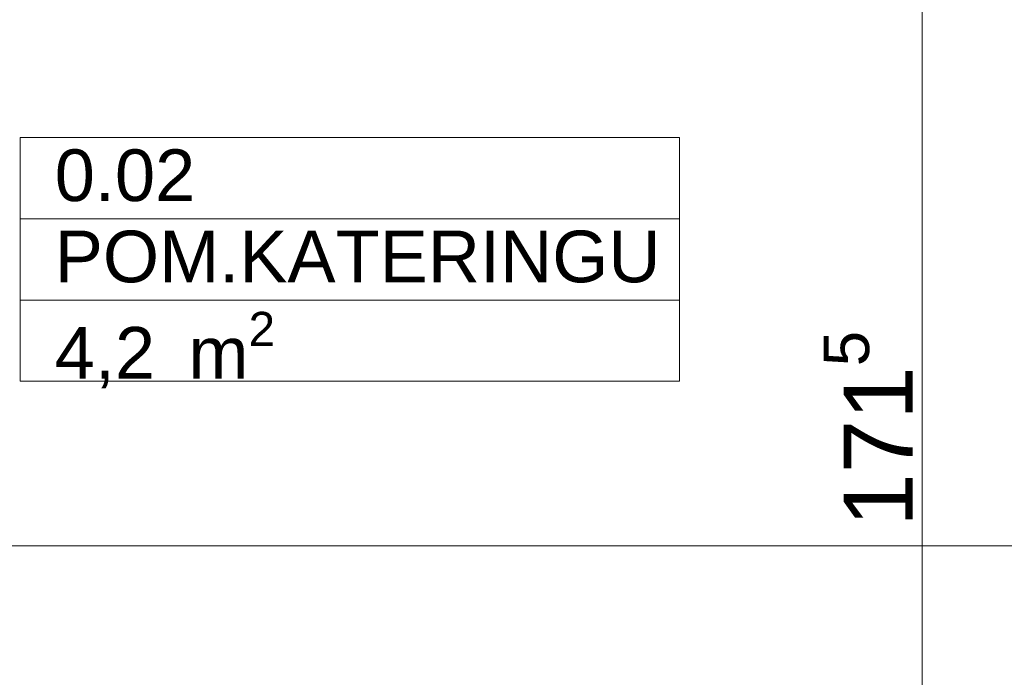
# Model space of a CAD drawing. Extents: x 100 to 2982, y 37 to 2050.
# Tile 79 of 130: x 1969 to 2112, y 662 to 757. Entities that reach past the tile are written whole.
import ezdxf
from ezdxf.xclip import XClip

# ---------------------------------------------------------------- set-up
doc = ezdxf.new("R2010")
doc.units = 0
doc.header["$MEASUREMENT"] = 0
doc.header["$XCLIPFRAME"] = 0
for name, color, linetype in [('210-A Pomieszczenia', 7, 'Continuous'), ('299-A Wymiary Opisy', 7, 'Continuous'), ('820-G Rysunki Obrazki', 7, 'Continuous'), ('Nowe_330-W Wyposażenie', 7, 'Continuous')]:
    doc.layers.add(name, color=color, linetype=linetype)
doc.styles.add('STYL_AUTOMATYCZNY_3', font='arial.ttf')
doc.styles.add('STYL_AUTOMATYCZNY_7', font='arial.ttf')

# ---------------------------------------------------------------- blocks, each defined once
blk = doc.blocks.new('Rysunek_1_1', base_point=(-18316.35, -206.53))
at = {"layer": '210-A Pomieszczenia', "color": 6, "linetype": 'Continuous', "lineweight": 13, "ltscale": 0.2}
for p, q in [((1969.45, 740.27), (2065.09, 740.27)), ((1969.45, 728.48), (1969.45, 740.27)), ((2065.09, 740.27), (2065.09, 728.48)), ((2065.09, 728.48), (1969.45, 728.48)), ((1969.45, 728.48), (2065.09, 728.48)), ((1969.45, 716.7), (1969.45, 728.48)), ((2065.09, 728.48), (2065.09, 716.7)), ((2065.09, 716.7), (1969.45, 716.7)), ((1969.45, 716.7), (2065.09, 716.7)), ((1969.45, 704.91), (1969.45, 716.7)), ((2065.09, 716.7), (2065.09, 704.91)), ((2065.09, 704.91), (1969.45, 704.91))]:
    blk.add_line(p, q, dxfattribs=at)
at = {"layer": '299-A Wymiary Opisy', "color": 85, "linetype": 'Continuous', "lineweight": 13, "ltscale": 0.2}
blk.add_line((2100.31, 619.51), (2100.31, 791.01), dxfattribs=at)
at = {"layer": 'Nowe_330-W Wyposażenie', "color": 4, "linetype": 'Continuous', "lineweight": 13, "ltscale": 0.2}
blk.add_line((1942.62, 681.01), (2134.3, 681.01), dxfattribs=at)
at = {"layer": 'Nowe_330-W Wyposażenie', "color": 19, "linetype": 'Continuous', "lineweight": 0, "ltscale": 0.2, "flags": 128}
blk.add_lwpolyline([(1942.62, 681.01), (2134.3, 681.01), (2134.3, 621.01), (1942.62, 621.01)], close=True, dxfattribs=at)
at = {"layer": '210-A Pomieszczenia', "color": 6, "linetype": 'Continuous', "lineweight": 13, "char_height": 7.5, "attachment_point": 1}
for s, insert, style in [('\\A1;{\\pql;\\pt0,25;\\fArial|b0|i0|c238|p38;0.02\\fArial|b0|i0|c238|p38;\\A1{\\H.66x;\\S^  ;}\\fArial|b0|i0|c238|p38;\\fArial|b0|i0|c238|p38;\\A1{\\H.66x;\\S^  ;}}', (1974.45, 738.56), 'STYL_AUTOMATYCZNY_3'), ('\\A1;{\\pql;\\pt0,230;\\fArial|b0|i0|c0|p38;POM.KATERINGU\\fArial|b0|i0|c0|p38;\\A1{\\H.66x;\\S^  ;}\\fArial|b0|i0|c0|p38;\\fArial|b0|i0|c0|p38;\\A1{\\H.66x;\\S^  ;}}', (1974.45, 726.77), 'STYL_AUTOMATYCZNY_7'), ('\\A1;{\\pql;\\pt0,25;\\fArial|b0|i0|c238|p38;4,2\\fArial|b0|i0|c238|p38;\\A1{\\H.66x;\\S^  ;}\\fArial|b0|i0|c238|p38; m\\fArial|b0|i0|c238|p38;\\A1{\\H.66x;\\S2^  ;}}', (1974.45, 714.98), 'STYL_AUTOMATYCZNY_3')]:
    blk.add_mtext(s, dxfattribs=dict(at, insert=insert, style=style))
at = {"layer": '299-A Wymiary Opisy', "color": 46, "linetype": 'Continuous', "lineweight": 15, "insert": (2101.85, 683.78), "char_height": 10, "attachment_point": 7, "rotation": 90, "style": 'STYL_AUTOMATYCZNY_3'}
blk.add_mtext('\\A1;{\\pql;\\fArial|b0|i0|c238|p38;171\\fArial|b0|i0|c238|p38;\\A1{\\H.66x;\\S5^  ;}}', dxfattribs=at)

msp = doc.modelspace()

# ---------------------------------------------------------------- block references
at = {"layer": '820-G Rysunki Obrazki', "color": 65, "linetype": 'Continuous', "lineweight": 13, "ltscale": 0.2}
ref = msp.add_blockref('Rysunek_1_1', (-18316.35, -206.53), dxfattribs=at)
XClip(ref).set_block_clipping_path([(244.527027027, 75.2081975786), (2570.9054054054, 2024.1891891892)])

doc.saveas('drawing.dxf')
